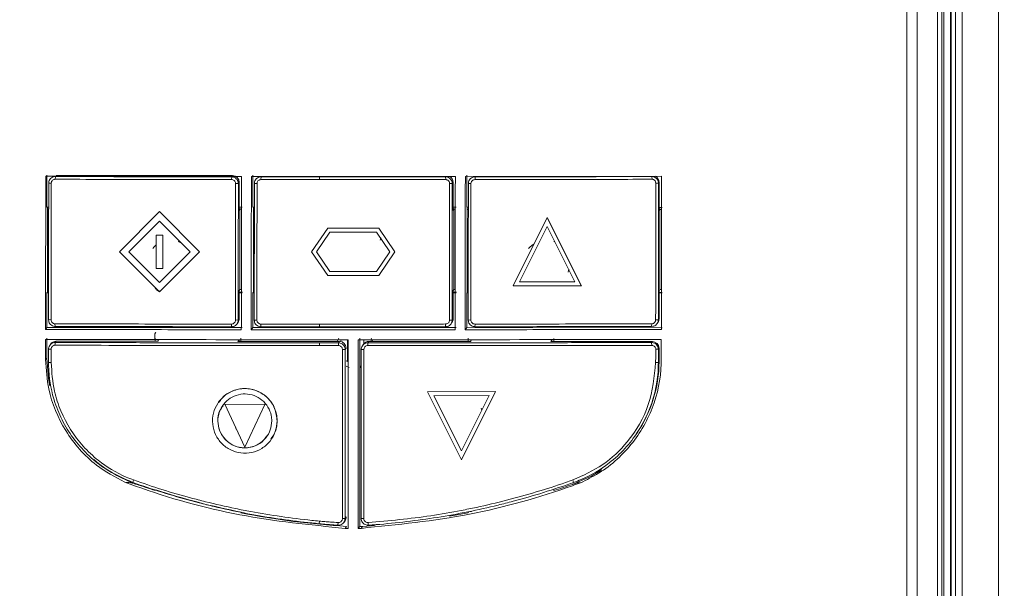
# Model space of a CAD drawing. Header units: millimetres. Extents: x 59 to 833, y 56 to 506.
# Tile 19 of 34: x 121 to 195, y 325 to 368. Entities that reach past the tile are written whole.
import ezdxf

# ---------------------------------------------------------------- set-up
doc = ezdxf.new("R2010")
doc.units = ezdxf.units.MM
doc.header["$LTSCALE"] = 2

msp = doc.modelspace()

# ---------------------------------------------------------------- linework, layer by layer
at = {"color": 7, "linetype": 'Continuous', "lineweight": 15}
for p, q in [((190.78, 306.547), (190.78, 467.402)), ((191.091, 307.052), (191.091, 467.237)), ((191.591, 467.265), (191.591, 307.079)), ((194.292, 307.079), (194.371, 467.265)), ((190.727, 418.61), (190.727, 306.745)), ((189.738, 307.331), (189.738, 418.072)), ((190.227, 306.863), (190.227, 418.084)), ((123.15, 353.968), (123.15, 356.367)), ((123.473, 355.772), (123.277, 355.761)), ((123.416, 356.119), (123.365, 356.044)), ((123.776, 356.26), (123.751, 356.056)), ((123.828, 356.336), (137.027, 356.332)), ((136.952, 356.034), (136.962, 356.227)), ((137.462, 355.737), (137.259, 355.747)), ((137.527, 355.832), (137.462, 355.737)), ((137.527, 355.832), (137.527, 353.732)), ((153.689, 356.263), (138.434, 356.264)), ((138.548, 356.363), (138.548, 353.963)), ((138.858, 355.746), (138.661, 355.736)), ((138.815, 356.115), (138.749, 356.02)), ((139.161, 356.236), (139.153, 356.032)), ((143.54, 356.234), (143.537, 356.03)), ((152.97, 356.034), (152.962, 356.236)), ((153.462, 355.736), (153.257, 355.746)), ((153.525, 355.827), (153.462, 355.736)), ((153.525, 355.827), (153.525, 353.728)), ((169.102, 356.282), (154.437, 356.263)), ((154.547, 353.959), (154.547, 356.358)), ((154.86, 355.746), (154.663, 355.737)), ((154.813, 356.11), (154.752, 356.021)), ((155.164, 356.238), (155.174, 356.034)), ((168.405, 356.056), (168.38, 356.26)), ((168.881, 355.76), (168.679, 355.771)), ((168.924, 355.823), (168.881, 355.76)), ((168.924, 355.823), (168.924, 353.723)), ((123.275, 353.968), (123.15, 353.968)), ((123.187, 353.968), (123.187, 347.61)), ((123.275, 353.847), (123.187, 353.841)), ((123.275, 353.817), (123.187, 353.817)), ((128.562, 350.64), (131.561, 353.638)), ((131.561, 353.638), (128.562, 350.64)), ((131.561, 353.638), (134.556, 350.631)), ((134.556, 350.631), (131.561, 353.638)), ((131.561, 353.638), (131.561, 353.638)), ((137.748, 353.964), (137.527, 353.964)), ((137.611, 353.854), (137.527, 353.854)), ((137.527, 353.732), (137.583, 353.813)), ((137.583, 353.813), (137.583, 347.815)), ((137.583, 353.813), (137.688, 353.813)), ((138.548, 353.963), (138.659, 353.963)), ((138.585, 353.963), (138.585, 347.605)), ((138.659, 353.842), (138.585, 353.836)), ((138.659, 353.813), (138.585, 353.813)), ((153.525, 353.959), (153.747, 353.959)), ((153.609, 353.849), (153.525, 353.849)), ((153.525, 353.728), (153.581, 353.809)), ((153.581, 353.809), (153.581, 347.81)), ((153.688, 353.809), (153.581, 353.809)), ((154.547, 353.959), (154.661, 353.959)), ((154.583, 353.959), (154.583, 347.601)), ((154.661, 353.838), (154.583, 353.832)), ((154.661, 353.808), (154.583, 353.808)), ((168.924, 353.955), (169.145, 353.955)), ((169.007, 353.845), (168.924, 353.845)), ((168.924, 353.723), (168.98, 353.804)), ((168.98, 353.804), (168.98, 347.806)), ((169.101, 353.804), (168.98, 353.804)), ((131.561, 352.93), (129.268, 350.639)), ((133.849, 350.631), (131.561, 352.93)), ((160.563, 353.187), (158.006, 348.078)), ((160.563, 353.187), (163.113, 348.086)), ((163.112, 348.086), (160.563, 353.187)), ((160.563, 353.187), (160.563, 353.187)), ((144.144, 352.401), (142.943, 350.625)), ((144.304, 352.101), (143.305, 350.625)), ((144.304, 352.101), (143.305, 350.625)), ((144.145, 352.402), (144.144, 352.401)), ((147.965, 352.401), (144.144, 352.401)), ((147.965, 352.402), (144.145, 352.402)), ((147.805, 352.101), (144.304, 352.101)), ((148.801, 350.625), (147.805, 352.101)), ((149.164, 350.625), (147.965, 352.402)), ((147.965, 352.402), (147.965, 352.401)), ((149.164, 350.625), (147.965, 352.401)), ((158.493, 348.38), (160.563, 352.516)), ((160.563, 352.515), (158.493, 348.379)), ((162.627, 348.386), (160.563, 352.515)), ((131.31, 351.886), (131.308, 349.384)), ((131.31, 351.887), (131.81, 351.886)), ((131.31, 351.887), (131.31, 351.886)), ((131.809, 351.886), (131.31, 351.886)), ((131.809, 351.886), (131.807, 349.383)), ((131.808, 349.383), (131.81, 351.886)), ((131.81, 351.886), (131.809, 351.886)), ((148.123, 351.669), (148.071, 351.514)), ((128.562, 350.64), (131.556, 347.632)), ((128.562, 350.64), (128.562, 350.64)), ((129.268, 350.639), (131.557, 348.34)), ((131.557, 348.34), (129.268, 350.639)), ((131.556, 347.632), (134.556, 350.631)), ((133.85, 350.632), (131.557, 348.34)), ((131.557, 348.34), (133.849, 350.631)), ((134.556, 350.631), (134.556, 350.631)), ((142.943, 350.625), (144.142, 348.848)), ((143.305, 350.625), (144.301, 349.148)), ((143.305, 350.625), (144.301, 349.148)), ((143.305, 350.625), (143.305, 350.625)), ((147.803, 349.148), (148.801, 350.625)), ((147.962, 348.848), (149.164, 350.625)), ((147.962, 348.848), (149.164, 350.625)), ((149.164, 350.625), (149.164, 350.625)), ((131.807, 349.383), (131.308, 349.384)), ((131.808, 349.383), (131.807, 349.383)), ((144.301, 349.148), (147.803, 349.148)), ((144.301, 349.148), (147.803, 349.148)), ((144.301, 349.148), (144.301, 349.148)), ((162.186, 349.321), (162.12, 349.11)), ((131.557, 348.34), (131.557, 348.34)), ((144.142, 348.848), (147.962, 348.848)), ((147.962, 348.848), (147.962, 348.848)), ((162.627, 348.386), (158.493, 348.379)), ((158.493, 348.38), (162.627, 348.386)), ((158.493, 348.38), (158.493, 348.379)), ((123.187, 347.61), (123.15, 347.569)), ((123.187, 347.819), (123.27, 347.819)), ((123.187, 347.61), (123.27, 347.61)), ((131.586, 347.659), (131.235, 347.895)), ((131.573, 347.646), (131.336, 347.795)), ((137.583, 347.815), (137.527, 347.733)), ((137.527, 347.733), (137.527, 345.634)), ((137.527, 347.606), (137.768, 347.605)), ((137.583, 347.815), (137.685, 347.815)), ((138.548, 347.565), (138.585, 347.605)), ((138.654, 347.814), (138.585, 347.814)), ((138.585, 347.605), (138.654, 347.605)), ((153.581, 347.81), (153.525, 347.729)), ((153.525, 347.729), (153.525, 345.629)), ((153.525, 347.601), (153.766, 347.601)), ((153.581, 347.81), (153.686, 347.81)), ((154.547, 347.56), (154.583, 347.601)), ((154.656, 347.81), (154.583, 347.81)), ((154.583, 347.601), (154.656, 347.601)), ((163.112, 348.086), (158.006, 348.078)), ((163.113, 348.086), (163.112, 348.086)), ((168.98, 347.806), (168.924, 347.725)), ((168.924, 347.725), (168.924, 345.625)), ((168.924, 347.597), (169.165, 347.597)), ((168.98, 347.806), (169.098, 347.806)), ((123.15, 344.97), (123.15, 347.569)), ((123.15, 347.569), (123.27, 347.569)), ((137.527, 347.565), (137.748, 347.565)), ((138.548, 347.565), (138.548, 344.965)), ((138.654, 347.565), (138.548, 347.565)), ((153.747, 347.56), (153.525, 347.56)), ((154.547, 344.961), (154.547, 347.56)), ((154.656, 347.56), (154.547, 347.56)), ((169.145, 347.556), (168.924, 347.556)), ((123.269, 345.551), (123.465, 345.557)), ((137.251, 345.532), (137.453, 345.527)), ((137.453, 345.527), (137.527, 345.634)), ((138.653, 345.526), (138.85, 345.531)), ((153.26, 345.531), (153.454, 345.526)), ((153.454, 345.526), (153.525, 345.629)), ((154.655, 345.527), (154.852, 345.532)), ((168.671, 345.556), (168.873, 345.551)), ((168.873, 345.551), (168.924, 345.625)), ((123.046, 344.829), (123.15, 344.97)), ((123.15, 344.97), (137.748, 344.965)), ((123.745, 345.246), (123.767, 345.05)), ((136.953, 345.027), (136.944, 345.223)), ((137.365, 345.244), (137.439, 345.351)), ((138.425, 344.799), (138.548, 344.965)), ((138.548, 344.965), (153.747, 344.961)), ((139.145, 345.221), (139.152, 345.025)), ((143.531, 345.023), (143.528, 345.219)), ((152.954, 345.025), (152.961, 345.231)), ((153.366, 345.242), (153.437, 345.346)), ((154.428, 344.801), (154.547, 344.961)), ((154.547, 344.961), (169.145, 344.957)), ((155.164, 345.223), (155.155, 345.027)), ((168.371, 345.049), (168.394, 345.245)), ((168.784, 345.267), (168.836, 345.342)), ((123.15, 344.17), (123.15, 342.686)), ((123.828, 343.938), (123.767, 343.849)), ((123.828, 343.938), (131.427, 343.936)), ((131.249, 344.167), (131.249, 343.936)), ((131.427, 343.936), (131.483, 344.017)), ((137.483, 344.015), (137.427, 343.934)), ((137.427, 343.934), (145.026, 343.932)), ((137.511, 343.934), (137.511, 344.056)), ((137.648, 343.934), (137.648, 344.166)), ((144.977, 344.164), (144.852, 343.932)), ((144.95, 343.822), (145.026, 343.932)), ((145.179, 344.076), (145.109, 343.925)), ((145.622, 342.423), (145.622, 344.076)), ((146.548, 344.163), (146.548, 341.957)), ((146.841, 344.075), (146.841, 343.751)), ((147.226, 343.931), (147.15, 343.822)), ((147.226, 343.931), (154.825, 343.929)), ((147.424, 343.931), (147.357, 344.075)), ((147.516, 343.931), (147.391, 344.163)), ((154.647, 344.161), (154.647, 343.929)), ((154.825, 343.929), (154.875, 344.002)), ((160.875, 344.001), (160.824, 343.928)), ((160.824, 343.928), (168.424, 343.925)), ((160.908, 343.928), (160.908, 344.049)), ((161.046, 343.928), (161.046, 344.159)), ((168.371, 343.849), (168.424, 343.925)), ((169.074, 344.076), (169.074, 343.168)), ((123.267, 343.35), (123.464, 343.354)), ((123.267, 342.347), (123.267, 343.35)), ((123.416, 343.722), (123.355, 343.633)), ((143.53, 343.822), (143.527, 343.618)), ((144.949, 343.621), (144.95, 343.822)), ((145.45, 343.322), (145.244, 343.326)), ((145.526, 343.432), (145.45, 343.322)), ((146.854, 343.326), (146.65, 343.322)), ((146.814, 343.715), (146.738, 343.605)), ((147.15, 343.822), (147.151, 343.624)), ((168.397, 343.634), (168.371, 343.849)), ((168.679, 343.353), (168.871, 343.349)), ((168.924, 343.425), (168.871, 343.349)), ((168.924, 343.425), (168.924, 342.424)), ((123.044, 342.569), (123.15, 342.686)), ((145.526, 342.488), (145.622, 342.423)), ((168.871, 342.347), (168.924, 342.424)), ((123.462, 342.351), (123.267, 342.347)), ((145.526, 342.069), (145.748, 341.978)), ((146.65, 342.099), (146.548, 341.957)), ((146.548, 341.957), (146.657, 341.99)), ((146.548, 341.957), (146.548, 330.088)), ((168.871, 342.347), (168.669, 342.351)), ((156.701, 340.175), (151.597, 340.171)), ((151.597, 340.17), (156.701, 340.175)), ((151.597, 340.171), (151.597, 340.17)), ((151.597, 340.17), (154.147, 335.07)), ((152.083, 339.871), (156.215, 339.874)), ((152.083, 339.871), (154.147, 335.741)), ((154.147, 335.742), (152.083, 339.871)), ((156.701, 340.175), (154.147, 335.071)), ((154.147, 335.07), (156.701, 340.175)), ((154.147, 335.741), (156.215, 339.874)), ((156.701, 340.175), (156.701, 340.175)), ((135.966, 339.365), (135.965, 339.365)), ((139.447, 339.222), (136.448, 339.225)), ((136.448, 339.225), (136.448, 339.224)), ((137.946, 336.022), (136.448, 339.224)), ((139.447, 339.222), (136.448, 339.224)), ((139.447, 339.222), (137.946, 336.022)), ((139.447, 339.222), (137.946, 336.022)), ((139.447, 339.222), (139.447, 339.222)), ((137.304, 337.36), (137.25, 337.466)), ((139.931, 336.607), (139.931, 336.607)), ((167.192, 336.955), (167.193, 336.957)), ((137.946, 336.022), (137.946, 336.022)), ((154.147, 335.071), (154.147, 335.07)), ((129.577, 333.377), (129.627, 333.567)), ((161.046, 332.769), (161.046, 332.881)), ((162.535, 333.377), (162.484, 333.568)), ((145.244, 330.68), (145.445, 330.682)), ((145.445, 330.682), (145.526, 330.799)), ((146.645, 330.682), (146.843, 330.68)), ((154.647, 331.187), (154.647, 331.112)), ((154.675, 331.152), (154.647, 331.112)), ((154.881, 331.239), (154.881, 331.194)), ((144.912, 330.201), (144.924, 330.381)), ((145.357, 330.398), (145.438, 330.516)), ((145.455, 329.949), (145.558, 330.098)), ((145.677, 329.938), (145.455, 329.949)), ((146.634, 329.949), (146.413, 329.938)), ((146.737, 330.098), (146.634, 329.949)), ((147.699, 330.162), (146.737, 330.098)), ((147.167, 330.378), (147.178, 330.197))]:
    msp.add_line(p, q, dxfattribs=at)
at = {"color": 8, "linetype": 'Continuous', "lineweight": 15}
for p, q in [((190.069, 307.15), (190.069, 417.932)), ((131.204, 344.347), (131.204, 344.066)), ((143.522, 330.491), (143.508, 330.31))]:
    msp.add_line(p, q, dxfattribs=at)
at = {"color": 7, "linetype": 'Continuous', "lineweight": 15, "flags": 128}
for points in [[(132.964, 351.401), (133.059, 351.364), (133.171, 351.313)], [(161.061, 351.393), (161.157, 351.356), (161.158, 351.356)], [(131.054, 350.878), (131.152, 350.985), (131.299, 351.116)], [(159.151, 350.87), (159.25, 350.977), (159.543, 351.214)], [(123.767, 343.849), (123.754, 343.747), (123.742, 343.645)], [(123.366, 340.619), (123.269, 341.149), (123.15, 342.686)], [(155.625, 338.93), (155.654, 338.863), (155.682, 338.791)], [(164.657, 334.332), (163.856, 333.855), (162.444, 333.237)], [(154.647, 331.112), (153.667, 330.926), (153.243, 330.85)]]:
    msp.add_lwpolyline(points, dxfattribs=at)
at = {"color": 7, "linetype": 'Continuous', "lineweight": 15}
for centre, radius, start, end in [((137.027, 355.832), 0.5, 0.00345, 89.98801), ((153.025, 355.827), 0.5, 0.00325, 61.98199), ((168.424, 355.823), 0.5, 0.0074, 66.59844), ((137.028, 345.634), 0.499, 325.43544, 0.02611), ((153.026, 345.629), 0.5, 325.45716, 0.00439), ((168.423, 345.625), 0.501, 325.49652, 359.96707), ((131.704, 344.347), 0.5, 145.45823, 180.00332), ((123.828, 343.438), 0.5, 89.98481, 145.45638), ((145.026, 343.432), 0.5, 0.00858, 89.98373), ((147.226, 343.432), 0.5, 89.97691, 145.45692), ((168.424, 343.425), 0.5, 0.00693, 89.98154), ((159.428, 342.423), 9.495, 325.46182, 0.00096), ((133.152, 342.689), 10.003, 229.46927, 250.73121), ((148.95, 387.877), 57.873, 250.73023, 252.18981), ((143.288, 388.129), 58.139, 287.78509, 289.23775), ((149.023, 388.049), 58.012, 252.18774, 258.7209), ((148.994, 388.005), 58.009, 258.72108, 266.60423), ((145.026, 330.799), 0.5, 325.46569, 359.99586), ((146.16, 339.885), 9.804, 272.26322, 273.37217)]:
    msp.add_arc(centre, radius, start, end, dxfattribs=at)
at = {"color": 8, "linetype": 'Continuous', "lineweight": 15}
msp.add_arc((155.005, 320.018), 11.198, 90.63552, 91.24085, dxfattribs=at)
at = {"color": 7, "linetype": 'Continuous', "lineweight": 15}
msp.add_ellipse((144.868, 338.219), major_axis=(41.7, 47.347), ratio=0.105485, start_param=4.629984, end_param=4.633198, dxfattribs=at)
for points, knots in [([(146.075, 255.012), (140.972, 255.001), (132.273, 254.983), (122.771, 255.09), (117.577, 254.997), (114.729, 255.235), (111.595, 256.49), (108.501, 259.339), (105.975, 263.156), (103.403, 267.411), (101.122, 271.28), (98.914, 274.607), (97.122, 277.604), (95.726, 280.843), (94.995, 284.321), (94.687, 287.887), (94.465, 305.403), (94.664, 336.841), (94.684, 395.435), (94.706, 438.895), (94.72, 467.241)], [0, 0, 0, 0, 0.061132, 0.104201, 0.113809, 0.123362, 0.138294, 0.153202, 0.173045, 0.192953, 0.212862, 0.226844, 0.240817, 0.254683, 0.268905, 0.283218, 0.297533, 0.478788, 0.660045, 1, 1, 1, 1]), ([(197.496, 467.241), (197.497, 453.39), (197.498, 424.617), (197.544, 380.914), (197.548, 336.133), (197.759, 305.093), (197.526, 287.796), (197.213, 284.273), (196.485, 280.836), (195.107, 277.634), (193.339, 274.669), (191.151, 271.363), (188.872, 267.514), (186.293, 263.267), (183.793, 259.44), (180.734, 256.556), (177.651, 255.28), (174.883, 255.009), (169.621, 255.08), (160.018, 254.99), (151.177, 255.004), (146.075, 255.012)], [0, 0, 0, 0, 0.166079, 0.344991, 0.523901, 0.70281, 0.716952, 0.731094, 0.745147, 0.758851, 0.772659, 0.786476, 0.806359, 0.82624, 0.846067, 0.86097, 0.875896, 0.884989, 0.894134, 0.938897, 1, 1, 1, 1]), ([(199.12, 467.268), (199.137, 447.913), (199.17, 410.666), (199.364, 355.44), (198.853, 317.735), (199.279, 296.104), (199.598, 290.564), (199.768, 285.027), (199.536, 279.518), (198.842, 274.754), (197.518, 270.85), (195.001, 266.594), (191.64, 261.083), (188.645, 256.677), (187.148, 254.475)], [0, 0, 0, 0, 0.269126, 0.517925, 0.766723, 0.792322, 0.818054, 0.843705, 0.869143, 0.894495, 0.910229, 0.926005, 0.963024, 1, 1, 1, 1]), ([(187.474, 308.107), (187.468, 315.214), (187.449, 336.696), (187.443, 372.546), (187.47, 401.269), (187.483, 415.63)], [0, 0, 0, 0, 0.1982192, 0.5991106, 1, 1, 1, 1]), ([(188.264, 415.583), (188.251, 401.228), (188.224, 372.516), (188.229, 336.582), (188.248, 315.012), (188.255, 307.81)], [0, 0, 0, 0, 0.399811, 0.799621, 1, 1, 1, 1]), ([(123.046, 344.829), (123.047, 346.739), (123.05, 350.557), (123.053, 354.375), (123.055, 356.285)], [0, 0, 0, 0, 0.499989, 1, 1, 1, 1]), ([(137.689, 356.264), (137.68, 356.264), (132.797, 356.27), (127.912, 356.272), (123.062, 356.285), (123.055, 356.285)], [0, 0, 0, 0, 0.001844, 0.99845, 1, 1, 1, 1]), ([(123.269, 345.551), (123.269, 345.75), (123.269, 346.742), (123.271, 348.528), (123.273, 351.733), (123.275, 354.144), (123.277, 355.761)], [0, 0, 0, 0, 0.058298, 0.291479, 0.524659, 1, 1, 1, 1]), ([(123.776, 356.26), (123.726, 356.256), (123.619, 356.247), (123.472, 356.168), (123.354, 356.045), (123.287, 355.902), (123.28, 355.803), (123.277, 355.761)], [0, 0, 0, 0, 0.193575, 0.408798, 0.623443, 0.837635, 1, 1, 1, 1]), ([(123.465, 345.557), (123.466, 347.464), (123.468, 350.87), (123.471, 354.274), (123.473, 355.772)], [0, 0, 0, 0, 0.559997, 1, 1, 1, 1]), ([(123.473, 355.772), (123.478, 355.813), (123.488, 355.896), (123.562, 355.99), (123.654, 356.046), (123.719, 356.053), (123.751, 356.056)], [0, 0, 0, 0, 0.279586, 0.559189, 0.779567, 1, 1, 1, 1]), ([(123.751, 356.056), (126.21, 356.051), (130.602, 356.041), (135.012, 356.036), (136.952, 356.034)], [0, 0, 0, 0, 0.559998, 1, 1, 1, 1]), ([(123.776, 356.26), (123.97, 356.26), (124.941, 356.258), (126.301, 356.255), (128.246, 356.251), (129.804, 356.248), (131.363, 356.245), (132.88, 356.243), (134.746, 356.24), (136.224, 356.239), (136.962, 356.238)], [0, 0, 0, 0, 0.04431, 0.22155, 0.31017, 0.487411, 0.57603, 0.66465, 0.832314, 1, 1, 1, 1]), ([(137.259, 355.747), (137.252, 355.79), (137.239, 355.877), (137.155, 355.971), (137.055, 356.025), (136.986, 356.031), (136.952, 356.034)], [0, 0, 0, 0, 0.279407, 0.558685, 0.779183, 1, 1, 1, 1]), ([(137.462, 355.737), (137.457, 355.788), (137.448, 355.894), (137.37, 356.042), (137.248, 356.159), (137.104, 356.227), (137.005, 356.235), (136.962, 356.238)], [0, 0, 0, 0, 0.1927338, 0.4064406, 0.6219091, 0.8374057, 1, 1, 1, 1]), ([(137.259, 355.747), (137.258, 354.589), (137.256, 352.683), (137.254, 350.028), (137.252, 347.78), (137.251, 346.282), (137.251, 345.532)], [0, 0, 0, 0, 0.339999, 0.56, 0.78, 1, 1, 1, 1]), ([(137.462, 355.737), (137.461, 355.551), (137.461, 354.621), (137.459, 352.455), (137.456, 349.238), (137.454, 346.764), (137.453, 345.527)], [0, 0, 0, 0, 0.0546733, 0.2733578, 0.6366663, 1, 1, 1, 1]), ([(137.689, 356.264), (137.688, 354.354), (137.686, 350.532), (137.685, 346.711), (137.684, 344.8)], [0, 0, 0, 0, 0.499995, 1, 1, 1, 1]), ([(138.425, 344.799), (138.426, 346.706), (138.429, 350.527), (138.433, 354.349), (138.434, 356.264)], [0, 0, 0, 0, 0.498813, 1, 1, 1, 1]), ([(138.653, 345.526), (138.653, 345.717), (138.654, 346.672), (138.655, 348.852), (138.657, 351.452), (138.659, 353.9), (138.66, 355.124), (138.661, 355.736)], [0, 0, 0, 0, 0.056114, 0.280575, 0.640275, 0.820136, 1, 1, 1, 1]), ([(139.161, 356.236), (139.111, 356.232), (139.005, 356.223), (138.858, 356.145), (138.74, 356.023), (138.672, 355.879), (138.664, 355.779), (138.661, 355.736)], [0, 0, 0, 0, 0.191571, 0.405496, 0.619783, 0.83445, 1, 1, 1, 1]), ([(138.85, 345.531), (138.85, 345.723), (138.85, 346.678), (138.853, 348.858), (138.855, 352.072), (138.857, 354.521), (138.859, 355.746)], [0, 0, 0, 0, 0.05609, 0.280445, 0.64021, 1, 1, 1, 1]), ([(139.153, 356.032), (139.12, 356.029), (139.052, 356.022), (138.963, 355.971), (138.896, 355.896), (138.863, 355.816), (138.86, 355.765), (138.859, 355.746)], [0, 0, 0, 0, 0.2218772, 0.4439403, 0.6623325, 0.8760429, 1, 1, 1, 1]), ([(139.153, 356.032), (139.349, 356.032), (139.935, 356.032), (140.912, 356.032), (142.178, 356.031), (143.053, 356.031), (143.537, 356.03)], [0, 0, 0, 0, 0.133724, 0.401172, 0.668621, 1, 1, 1, 1]), ([(139.161, 356.236), (139.357, 356.236), (139.943, 356.236), (140.92, 356.235), (142.184, 356.234), (143.057, 356.234), (143.54, 356.234)], [0, 0, 0, 0, 0.13387, 0.401614, 0.669356, 1, 1, 1, 1]), ([(143.537, 356.03), (143.732, 356.03), (144.708, 356.03), (146.768, 356.03), (149.717, 356.032), (151.886, 356.033), (152.97, 356.034)], [0, 0, 0, 0, 0.062046, 0.310233, 0.655069, 1, 1, 1, 1]), ([(143.54, 356.234), (143.735, 356.234), (144.711, 356.234), (146.467, 356.234), (148.72, 356.234), (150.886, 356.235), (152.27, 356.236), (152.962, 356.236)], [0, 0, 0, 0, 0.062114, 0.310574, 0.559034, 0.779504, 1, 1, 1, 1]), ([(153.462, 355.736), (153.458, 355.786), (153.449, 355.892), (153.371, 356.039), (153.249, 356.157), (153.105, 356.225), (153.006, 356.233), (152.962, 356.236)], [0, 0, 0, 0, 0.190766, 0.405503, 0.620036, 0.83444, 1, 1, 1, 1]), ([(153.257, 355.746), (153.254, 355.779), (153.248, 355.843), (153.198, 355.929), (153.125, 355.994), (153.045, 356.029), (152.991, 356.032), (152.97, 356.034)], [0, 0, 0, 0, 0.2147821, 0.4295651, 0.6437631, 0.857548, 1, 1, 1, 1]), ([(153.257, 355.746), (153.257, 355.551), (153.257, 354.575), (153.256, 352.386), (153.26, 349.176), (153.26, 346.746), (153.26, 345.531)], [0, 0, 0, 0, 0.057328, 0.286638, 0.643306, 1, 1, 1, 1]), ([(153.462, 355.736), (153.462, 355.541), (153.461, 354.565), (153.459, 352.376), (153.456, 349.168), (153.455, 346.74), (153.454, 345.526)], [0, 0, 0, 0, 0.057354, 0.286772, 0.643373, 1, 1, 1, 1]), ([(153.689, 356.263), (153.688, 354.348), (153.687, 350.527), (153.685, 346.706), (153.684, 344.8)], [0, 0, 0, 0, 0.501151, 1, 1, 1, 1]), ([(154.428, 344.801), (154.43, 346.707), (154.433, 350.528), (154.436, 354.349), (154.437, 356.263)], [0, 0, 0, 0, 0.4988686, 1, 1, 1, 1]), ([(154.655, 345.527), (154.655, 345.71), (154.656, 346.628), (154.657, 348.789), (154.66, 352.009), (154.662, 354.494), (154.663, 355.737)], [0, 0, 0, 0, 0.0538912, 0.269457, 0.6347148, 1, 1, 1, 1]), ([(155.164, 356.238), (155.113, 356.233), (155.006, 356.224), (154.859, 356.145), (154.742, 356.023), (154.674, 355.879), (154.666, 355.779), (154.663, 355.737)], [0, 0, 0, 0, 0.193444, 0.40644, 0.621143, 0.83722, 1, 1, 1, 1]), ([(154.852, 345.532), (154.853, 346.69), (154.854, 348.597), (154.856, 351.253), (154.858, 353.5), (154.86, 354.997), (154.86, 355.746)], [0, 0, 0, 0, 0.34, 0.559999, 0.78, 1, 1, 1, 1]), ([(155.174, 356.034), (155.13, 356.029), (155.042, 356.019), (154.939, 355.945), (154.874, 355.85), (154.865, 355.78), (154.86, 355.746)], [0, 0, 0, 0, 0.280349, 0.559672, 0.779774, 1, 1, 1, 1]), ([(155.164, 356.238), (155.359, 356.238), (156.335, 356.239), (157.702, 356.24), (159.652, 356.243), (161.212, 356.245), (162.77, 356.248), (164.29, 356.251), (166.161, 356.255), (167.641, 356.258), (168.38, 356.26)], [0, 0, 0, 0, 0.044214, 0.221073, 0.309502, 0.486362, 0.57479, 0.663218, 0.831597, 1, 1, 1, 1]), ([(155.174, 356.034), (157.649, 356.037), (162.069, 356.042), (166.469, 356.051), (168.405, 356.056)], [0, 0, 0, 0, 0.559989, 1, 1, 1, 1]), ([(168.881, 355.76), (168.876, 355.812), (168.867, 355.919), (168.788, 356.066), (168.665, 356.182), (168.522, 356.249), (168.423, 356.257), (168.38, 356.26)], [0, 0, 0, 0, 0.196006, 0.408939, 0.622236, 0.836503, 1, 1, 1, 1]), ([(168.679, 355.771), (168.674, 355.812), (168.665, 355.895), (168.592, 355.988), (168.502, 356.045), (168.438, 356.052), (168.405, 356.056)], [0, 0, 0, 0, 0.279742, 0.559224, 0.779527, 1, 1, 1, 1]), ([(168.679, 355.771), (168.677, 353.865), (168.674, 350.461), (168.672, 347.055), (168.671, 345.556)], [0, 0, 0, 0, 0.560002, 1, 1, 1, 1]), ([(168.881, 355.76), (168.881, 355.56), (168.88, 354.555), (168.878, 352.747), (168.876, 350.342), (168.874, 347.943), (168.873, 346.348), (168.873, 345.551)], [0, 0, 0, 0, 0.059058, 0.295287, 0.531515, 0.765753, 1, 1, 1, 1]), ([(169.102, 356.282), (169.101, 354.37), (169.099, 350.554), (169.098, 346.737), (169.097, 344.832)], [0, 0, 0, 0, 0.500879, 1, 1, 1, 1]), ([(123.269, 345.551), (123.273, 345.5), (123.283, 345.393), (123.361, 345.245), (123.483, 345.128), (123.626, 345.061), (123.725, 345.053), (123.767, 345.05)], [0, 0, 0, 0, 0.1959141, 0.4075644, 0.6217589, 0.8379854, 1, 1, 1, 1]), ([(123.465, 345.557), (123.469, 345.513), (123.479, 345.426), (123.551, 345.325), (123.643, 345.26), (123.711, 345.25), (123.745, 345.246)], [0, 0, 0, 0, 0.280298, 0.559521, 0.779503, 1, 1, 1, 1]), ([(136.944, 345.223), (136.989, 345.229), (137.08, 345.241), (137.18, 345.324), (137.24, 345.426), (137.247, 345.497), (137.251, 345.532)], [0, 0, 0, 0, 0.279646, 0.559265, 0.779595, 1, 1, 1, 1]), ([(136.953, 345.027), (137.002, 345.031), (137.106, 345.04), (137.252, 345.115), (137.371, 345.236), (137.442, 345.381), (137.45, 345.482), (137.453, 345.527)], [0, 0, 0, 0, 0.184519, 0.399041, 0.613472, 0.828005, 1, 1, 1, 1]), ([(138.653, 345.526), (138.657, 345.477), (138.666, 345.371), (138.743, 345.224), (138.865, 345.105), (139.009, 345.037), (139.109, 345.029), (139.152, 345.025)], [0, 0, 0, 0, 0.189391, 0.403706, 0.618611, 0.833744, 1, 1, 1, 1]), ([(139.145, 345.222), (139.113, 345.225), (139.049, 345.232), (138.964, 345.281), (138.897, 345.355), (138.857, 345.443), (138.852, 345.504), (138.85, 345.531)], [0, 0, 0, 0, 0.2024, 0.404694, 0.611156, 0.828139, 1, 1, 1, 1]), ([(152.954, 345.025), (153.004, 345.03), (153.11, 345.039), (153.257, 345.117), (153.375, 345.24), (153.443, 345.384), (153.451, 345.483), (153.454, 345.526)], [0, 0, 0, 0, 0.191245, 0.405908, 0.620709, 0.835524, 1, 1, 1, 1]), ([(152.961, 345.232), (152.995, 345.235), (153.063, 345.242), (153.153, 345.295), (153.221, 345.372), (153.255, 345.455), (153.259, 345.51), (153.26, 345.531)], [0, 0, 0, 0, 0.216988, 0.433752, 0.652332, 0.863849, 1, 1, 1, 1]), ([(154.655, 345.527), (154.659, 345.479), (154.668, 345.375), (154.742, 345.229), (154.863, 345.109), (155.008, 345.039), (155.11, 345.031), (155.155, 345.027)], [0, 0, 0, 0, 0.183575, 0.398046, 0.612335, 0.826742, 1, 1, 1, 1]), ([(155.164, 345.223), (155.118, 345.229), (155.027, 345.24), (154.925, 345.322), (154.863, 345.424), (154.856, 345.496), (154.852, 345.532)], [0, 0, 0, 0, 0.279727, 0.559355, 0.779693, 1, 1, 1, 1]), ([(168.371, 345.049), (168.423, 345.054), (168.531, 345.064), (168.68, 345.144), (168.797, 345.269), (168.863, 345.413), (168.87, 345.51), (168.873, 345.551)], [0, 0, 0, 0, 0.19794, 0.412005, 0.629616, 0.845892, 1, 1, 1, 1]), ([(168.394, 345.245), (168.437, 345.253), (168.522, 345.268), (168.611, 345.355), (168.662, 345.454), (168.668, 345.522), (168.671, 345.556)], [0, 0, 0, 0, 0.279725, 0.558609, 0.778867, 1, 1, 1, 1]), ([(137.684, 344.8), (135.238, 344.803), (130.346, 344.809), (125.479, 344.823), (123.046, 344.829)], [0, 0, 0, 0, 0.500152, 1, 1, 1, 1]), ([(136.944, 345.223), (134.475, 345.226), (130.066, 345.231), (125.676, 345.241), (123.745, 345.246)], [0, 0, 0, 0, 0.559991, 1, 1, 1, 1]), ([(136.953, 345.027), (136.769, 345.028), (135.848, 345.028), (134.559, 345.03), (132.718, 345.032), (131.247, 345.035), (129.409, 345.038), (127.939, 345.04), (126.387, 345.044), (125.119, 345.046), (124.218, 345.049), (123.767, 345.05)], [0, 0, 0, 0, 0.041811, 0.209059, 0.292682, 0.45993, 0.543552, 0.7108, 0.794423, 0.897209, 1, 1, 1, 1]), ([(153.684, 344.8), (151.141, 344.798), (146.055, 344.794), (140.968, 344.798), (138.425, 344.799)], [0, 0, 0, 0, 0.49997, 1, 1, 1, 1]), ([(143.528, 345.219), (143.344, 345.219), (142.423, 345.219), (140.961, 345.22), (139.685, 345.221), (139.145, 345.222)], [0, 0, 0, 0, 0.126109, 0.630555, 1, 1, 1, 1]), ([(143.531, 345.023), (143.347, 345.023), (142.425, 345.024), (140.966, 345.024), (139.69, 345.025), (139.152, 345.025)], [0, 0, 0, 0, 0.126236, 0.631181, 1, 1, 1, 1]), ([(152.961, 345.232), (152.767, 345.231), (151.799, 345.23), (149.744, 345.227), (146.793, 345.221), (144.617, 345.22), (143.528, 345.219)], [0, 0, 0, 0, 0.061592, 0.307964, 0.653931, 1, 1, 1, 1]), ([(152.954, 345.025), (152.76, 345.025), (151.792, 345.025), (150.05, 345.024), (147.102, 345.023), (144.929, 345.023), (143.531, 345.023)], [0, 0, 0, 0, 0.061655, 0.308279, 0.554903, 1, 1, 1, 1]), ([(169.097, 344.832), (166.659, 344.825), (161.781, 344.811), (156.88, 344.804), (154.428, 344.801)], [0, 0, 0, 0, 0.499787, 1, 1, 1, 1]), ([(168.371, 345.049), (168.325, 345.049), (168.233, 345.049), (167.956, 345.048), (166.988, 345.046), (165.695, 345.043), (163.846, 345.039), (162.365, 345.037), (160.514, 345.034), (159.031, 345.031), (157.52, 345.03), (156.352, 345.028), (155.554, 345.027), (155.155, 345.027)], [0, 0, 0, 0, 0.010505, 0.021009, 0.063026, 0.231098, 0.315132, 0.483203, 0.567237, 0.735308, 0.819342, 0.909669, 1, 1, 1, 1]), ([(168.394, 345.245), (165.93, 345.24), (161.529, 345.23), (157.109, 345.225), (155.164, 345.223)], [0, 0, 0, 0, 0.559996, 1, 1, 1, 1]), ([(123.044, 342.569), (123.044, 342.939), (123.044, 343.442), (123.045, 343.945), (123.045, 344.079)], [0, 0, 0, 0, 0.7350694, 1, 1, 1, 1]), ([(123.045, 344.079), (126.811, 344.072), (134.336, 344.059), (141.903, 344.056), (145.682, 344.055)], [0, 0, 0, 0, 0.500554, 1, 1, 1, 1]), ([(145.682, 344.055), (145.681, 341.697), (145.679, 336.992), (145.678, 332.286), (145.677, 329.938)], [0, 0, 0, 0, 0.501011, 1, 1, 1, 1]), ([(146.413, 329.938), (146.414, 332.286), (146.418, 336.992), (146.421, 341.697), (146.423, 344.055)], [0, 0, 0, 0, 0.498993, 1, 1, 1, 1]), ([(146.423, 344.055), (150.209, 344.056), (157.78, 344.057), (165.309, 344.069), (169.074, 344.076)], [0, 0, 0, 0, 0.499998, 1, 1, 1, 1]), ([(123.767, 343.849), (123.716, 343.844), (123.609, 343.835), (123.462, 343.757), (123.345, 343.634), (123.278, 343.49), (123.27, 343.392), (123.267, 343.35)], [0, 0, 0, 0, 0.193985, 0.409249, 0.624343, 0.838914, 1, 1, 1, 1]), ([(123.464, 343.354), (123.463, 343.254), (123.463, 343.053), (123.462, 342.718), (123.462, 342.485), (123.462, 342.351)], [0, 0, 0, 0, 0.300396, 0.600792, 1, 1, 1, 1]), ([(123.742, 343.644), (123.711, 343.641), (123.65, 343.634), (123.567, 343.586), (123.504, 343.515), (123.469, 343.433), (123.465, 343.378), (123.464, 343.354)], [0, 0, 0, 0, 0.207092, 0.413656, 0.628767, 0.840583, 1, 1, 1, 1]), ([(123.742, 343.644), (123.934, 343.644), (124.892, 343.642), (128.922, 343.634), (135.324, 343.622), (140.97, 343.619), (143.527, 343.618)], [0, 0, 0, 0, 0.02919, 0.145952, 0.613129, 1, 1, 1, 1]), ([(123.767, 343.849), (123.958, 343.848), (124.917, 343.846), (126.644, 343.842), (129.717, 343.836), (132.796, 343.831), (135.879, 343.828), (138.193, 343.825), (140.743, 343.823), (142.523, 343.823), (143.53, 343.822)], [0, 0, 0, 0, 0.029221, 0.146102, 0.262985, 0.496763, 0.613646, 0.730529, 0.847411, 1, 1, 1, 1]), ([(143.527, 343.618), (143.72, 343.618), (144.053, 343.619), (144.527, 343.62), (144.808, 343.62), (144.949, 343.62)], [0, 0, 0, 0, 0.406431, 0.703214, 1, 1, 1, 1]), ([(143.53, 343.822), (143.723, 343.822), (144.056, 343.822), (144.529, 343.822), (144.81, 343.822), (144.95, 343.822)], [0, 0, 0, 0, 0.40686, 0.703428, 1, 1, 1, 1]), ([(144.949, 343.62), (144.982, 343.617), (145.049, 343.61), (145.137, 343.56), (145.203, 343.485), (145.238, 343.402), (145.242, 343.348), (145.243, 343.326)], [0, 0, 0, 0, 0.215666, 0.431276, 0.647249, 0.857795, 1, 1, 1, 1]), ([(145.45, 343.322), (145.446, 343.372), (145.436, 343.478), (145.359, 343.626), (145.236, 343.744), (145.092, 343.811), (144.993, 343.819), (144.95, 343.822)], [0, 0, 0, 0, 0.192154, 0.406944, 0.621499, 0.83617, 1, 1, 1, 1]), ([(145.243, 343.326), (145.243, 343.133), (145.244, 342.17), (145.243, 339.58), (145.244, 335.558), (145.244, 332.306), (145.244, 330.68)], [0, 0, 0, 0, 0.045738, 0.228691, 0.614322, 1, 1, 1, 1]), ([(145.45, 343.322), (145.45, 343.129), (145.449, 342.165), (145.449, 340.816), (145.448, 339.273), (145.447, 337.731), (145.447, 336.189), (145.446, 334.371), (145.446, 332.664), (145.445, 331.342), (145.445, 330.682)], [0, 0, 0, 0, 0.045759, 0.228792, 0.320309, 0.411826, 0.594862, 0.686378, 0.843187, 1, 1, 1, 1]), ([(146.645, 330.682), (146.645, 330.874), (146.646, 331.838), (146.646, 333.188), (146.646, 334.73), (146.647, 336.272), (146.647, 337.814), (146.648, 339.631), (146.649, 341.339), (146.65, 342.661), (146.65, 343.322)], [0, 0, 0, 0, 0.045746, 0.228737, 0.320231, 0.411724, 0.594714, 0.686209, 0.843103, 1, 1, 1, 1]), ([(147.15, 343.822), (147.1, 343.818), (146.994, 343.808), (146.847, 343.731), (146.729, 343.608), (146.661, 343.464), (146.654, 343.365), (146.65, 343.322)], [0, 0, 0, 0, 0.19144, 0.406045, 0.620698, 0.835414, 1, 1, 1, 1]), ([(146.843, 330.68), (146.845, 333.041), (146.848, 337.257), (146.852, 341.471), (146.854, 343.326)], [0, 0, 0, 0, 0.5599964, 1, 1, 1, 1]), ([(147.151, 343.624), (147.108, 343.618), (147.02, 343.607), (146.922, 343.527), (146.864, 343.429), (146.857, 343.36), (146.854, 343.326)], [0, 0, 0, 0, 0.27951, 0.559304, 0.779761, 1, 1, 1, 1]), ([(147.15, 343.822), (147.354, 343.822), (148.371, 343.822), (151.014, 343.823), (154.267, 343.825), (157.516, 343.829), (159.951, 343.832), (162.384, 343.836), (165.192, 343.841), (167.186, 343.846), (168.371, 343.849)], [0, 0, 0, 0, 0.028681, 0.143407, 0.372874, 0.4876, 0.602326, 0.717051, 0.831777, 1, 1, 1, 1]), ([(147.151, 343.624), (147.355, 343.624), (148.372, 343.624), (151.015, 343.624), (154.268, 343.623), (157.518, 343.623), (159.953, 343.623), (162.386, 343.625), (165.202, 343.628), (167.204, 343.632), (168.397, 343.634)], [0, 0, 0, 0, 0.028649, 0.143246, 0.372454, 0.487051, 0.601648, 0.716245, 0.830842, 1, 1, 1, 1]), ([(169.074, 343.168), (169.081, 343.004), (169.137, 341.716), (168.736, 339.276), (167.091, 336.251), (164.996, 334.315), (163.504, 333.581), (163.041, 333.353)], [0, 0, 0, 0, 0.040207, 0.3159915, 0.5916957, 0.8730872, 1, 1, 1, 1]), ([(168.871, 343.349), (168.867, 343.401), (168.857, 343.509), (168.777, 343.656), (168.654, 343.773), (168.51, 343.839), (168.413, 343.846), (168.371, 343.849)], [0, 0, 0, 0, 0.1977116, 0.4115723, 0.6253433, 0.8398735, 1, 1, 1, 1]), ([(168.397, 343.634), (168.438, 343.629), (168.52, 343.618), (168.613, 343.544), (168.669, 343.451), (168.675, 343.386), (168.679, 343.353)], [0, 0, 0, 0, 0.279741, 0.559179, 0.779801, 1, 1, 1, 1]), ([(168.669, 342.351), (168.671, 342.538), (168.675, 342.872), (168.678, 343.206), (168.679, 343.353)], [0, 0, 0, 0, 0.560006, 1, 1, 1, 1]), ([(168.871, 343.349), (168.871, 343.248), (168.871, 343.046), (168.871, 342.712), (168.871, 342.479), (168.871, 342.347)], [0, 0, 0, 0, 0.302552, 0.605085, 1, 1, 1, 1]), ([(128.966, 333.393), (128.235, 333.788), (126.489, 334.733), (124.42, 337.138), (123.211, 339.967), (123.091, 341.831), (123.044, 342.569)], [0, 0, 0, 0, 0.215842, 0.515889, 0.808374, 1, 1, 1, 1]), ([(123.267, 342.347), (123.271, 342.146), (123.29, 341.133), (123.597, 339.601), (124.536, 337.381), (125.857, 335.67), (127.701, 334.196), (128.882, 333.681), (129.577, 333.377)], [0, 0, 0, 0, 0.051715, 0.260192, 0.395714, 0.669697, 0.805529, 1, 1, 1, 1]), ([(129.627, 333.567), (129.439, 333.639), (128.496, 333.998), (127.173, 334.803), (125.442, 336.423), (124.318, 338.216), (123.591, 340.39), (123.51, 341.629), (123.462, 342.351)], [0, 0, 0, 0, 0.052856, 0.265983, 0.401473, 0.6754, 0.811069, 1, 1, 1, 1]), ([(168.669, 342.351), (168.562, 341.28), (168.348, 339.138), (166.791, 336.521), (164.79, 334.6), (163.253, 333.912), (162.484, 333.568)], [0, 0, 0, 0, 0.279687, 0.559472, 0.779725, 1, 1, 1, 1]), ([(162.535, 333.377), (162.723, 333.449), (163.673, 333.808), (165.017, 334.614), (166.397, 335.887), (167.373, 337.147), (168.377, 339.019), (168.836, 340.828), (168.866, 342.119), (168.871, 342.347)], [0, 0, 0, 0, 0.051919, 0.261194, 0.397349, 0.533273, 0.668742, 0.941579, 1, 1, 1, 1]), ([(140.362, 337.982), (140.334, 337.71), (140.279, 337.165), (139.861, 336.437), (139.244, 335.893), (138.476, 335.58), (137.654, 335.538), (136.86, 335.778), (136.19, 336.257), (135.722, 336.941), (135.497, 337.739), (135.557, 338.562), (135.884, 339.325), (136.439, 339.933), (137.172, 340.319), (137.985, 340.45), (138.797, 340.292), (139.518, 339.883), (140.051, 339.254), (140.324, 338.583), (140.351, 338.149), (140.362, 337.982)], [0, 0, 0, 0, 0.0538651, 0.1076854, 0.1620101, 0.2145043, 0.2695675, 0.3221141, 0.376546, 0.430101, 0.4837467, 0.5381198, 0.5906655, 0.6457079, 0.6981472, 0.7525818, 0.8059691, 0.8596124, 0.9139849, 0.9668544, 1, 1, 1, 1]), ([(140.362, 337.983), (140.325, 338.3), (140.25, 338.932), (139.695, 339.739), (138.896, 340.272), (137.943, 340.469), (137.009, 340.265), (136.309, 339.858), (136.076, 339.463), (136.004, 339.34)], [0, 0, 0, 0, 0.155541, 0.31024, 0.464879, 0.620246, 0.775611, 0.930156, 1, 1, 1, 1]), ([(139.962, 337.983), (139.939, 337.755), (139.893, 337.301), (139.544, 336.693), (139.03, 336.239), (138.388, 335.978), (137.703, 335.943), (137.04, 336.144), (136.481, 336.543), (136.09, 337.114), (135.902, 337.78), (135.953, 338.467), (136.225, 339.103), (136.688, 339.61), (137.301, 339.933), (137.979, 340.042), (138.657, 339.91), (139.258, 339.568), (139.702, 339.044), (139.93, 338.484), (139.953, 338.122), (139.962, 337.983)], [0, 0, 0, 0, 0.053863, 0.10768, 0.162003, 0.214496, 0.269563, 0.322115, 0.376548, 0.430099, 0.483739, 0.538113, 0.590664, 0.645712, 0.698152, 0.752583, 0.805967, 0.859611, 0.913988, 0.96686, 1, 1, 1, 1]), ([(139.571, 336.856), (139.509, 336.752), (139.313, 336.42), (138.726, 336.082), (137.949, 335.912), (137.156, 336.076), (136.484, 336.52), (136.037, 337.197), (135.885, 337.981), (135.993, 338.673), (136.238, 339), (136.325, 339.116)], [0, 0, 0, 0, 0.057236, 0.182058, 0.306872, 0.431472, 0.556767, 0.682064, 0.806695, 0.931532, 1, 1, 1, 1]), ([(139.893, 336.633), (139.998, 336.769), (140.297, 337.16), (140.336, 337.658), (140.362, 337.983)], [0, 0, 0, 0, 0.349567, 1, 1, 1, 1]), ([(129.851, 333.246), (129.845, 333.248), (129.83, 333.253), (129.805, 333.262), (129.746, 333.28), (129.625, 333.314), (129.372, 333.368), (129.17, 333.386), (129.026, 333.391), (128.966, 333.393)], [0, 0, 0, 0, 0.002935, 0.006756, 0.013883, 0.045025, 0.167943, 0.657488, 1, 1, 1, 1]), ([(145.455, 329.949), (142.814, 330.211), (137.475, 330.742), (132.028, 332.283), (129.229, 333.298), (128.966, 333.393)], [0, 0, 0, 0, 0.469995, 0.950113, 1, 1, 1, 1]), ([(129.577, 333.377), (129.758, 333.314), (130.661, 332.994), (132.305, 332.464), (134.153, 331.947), (136.017, 331.487), (137.52, 331.163), (139.393, 330.82), (141.26, 330.53), (142.758, 330.374), (143.507, 330.296)], [0, 0, 0, 0, 0.0402683, 0.2013745, 0.3624804, 0.44302, 0.6041268, 0.6846673, 0.8421999, 1, 1, 1, 1]), ([(143.522, 330.491), (143.331, 330.509), (142.374, 330.6), (140.657, 330.815), (138.76, 331.128), (136.875, 331.498), (135.376, 331.84), (133.541, 332.317), (131.74, 332.838), (130.332, 333.324), (129.627, 333.567)], [0, 0, 0, 0, 0.040367, 0.201868, 0.363368, 0.444105, 0.605605, 0.686341, 0.843041, 1, 1, 1, 1]), ([(163.041, 333.353), (162.843, 333.282), (160.144, 332.309), (154.731, 330.761), (149.352, 330.221), (146.634, 329.949)], [0, 0, 0, 0, 0.037647, 0.513707, 1, 1, 1, 1]), ([(162.484, 333.568), (162.303, 333.505), (161.396, 333.185), (159.747, 332.655), (157.521, 332.033), (155.646, 331.591), (153.757, 331.206), (151.069, 330.732), (148.733, 330.52), (147.167, 330.378)], [0, 0, 0, 0, 0.036827, 0.184167, 0.331507, 0.478848, 0.552506, 0.699847, 1, 1, 1, 1]), ([(147.179, 330.183), (147.371, 330.196), (148.334, 330.265), (150.062, 330.437), (152.355, 330.756), (154.632, 331.168), (156.513, 331.587), (158.399, 332.068), (160.291, 332.608), (161.786, 333.121), (162.535, 333.377)], [0, 0, 0, 0, 0.036735, 0.183707, 0.330679, 0.477651, 0.624623, 0.698096, 0.848911, 1, 1, 1, 1]), ([(163.041, 333.353), (162.975, 333.355), (162.897, 333.356), (162.664, 333.304), (162.581, 333.281), (162.545, 333.27), (162.51, 333.259), (162.485, 333.251), (162.469, 333.245), (162.454, 333.24), (162.447, 333.238), (162.444, 333.237)], [0, 0, 0, 0, 0.7893899, 0.9270028, 0.9513607, 0.9757488, 0.9879648, 0.9920609, 0.9961805, 0.9986785, 1, 1, 1, 1]), ([(144.911, 330.183), (144.96, 330.184), (145.066, 330.186), (145.218, 330.252), (145.344, 330.365), (145.429, 330.515), (145.44, 330.626), (145.445, 330.682)], [0, 0, 0, 0, 0.179473, 0.385328, 0.591197, 0.797071, 1, 1, 1, 1]), ([(144.924, 330.381), (144.957, 330.382), (145.025, 330.384), (145.119, 330.43), (145.191, 330.501), (145.236, 330.589), (145.242, 330.652), (145.244, 330.68)], [0, 0, 0, 0, 0.206123, 0.412283, 0.618178, 0.824087, 1, 1, 1, 1]), ([(146.645, 330.682), (146.649, 330.633), (146.658, 330.528), (146.734, 330.382), (146.856, 330.263), (147.011, 330.188), (147.123, 330.184), (147.179, 330.183)], [0, 0, 0, 0, 0.17837, 0.384223, 0.590074, 0.795905, 1, 1, 1, 1]), ([(146.843, 330.68), (146.85, 330.634), (146.862, 330.541), (146.95, 330.44), (147.057, 330.382), (147.13, 330.379), (147.167, 330.378)], [0, 0, 0, 0, 0.279535, 0.559073, 0.77952, 1, 1, 1, 1]), ([(143.507, 330.296), (143.697, 330.279), (144.026, 330.249), (144.494, 330.212), (144.772, 330.193), (144.911, 330.183)], [0, 0, 0, 0, 0.406095, 0.703042, 1, 1, 1, 1]), ([(144.924, 330.381), (144.733, 330.394), (144.404, 330.417), (143.937, 330.454), (143.661, 330.478), (143.522, 330.491)], [0, 0, 0, 0, 0.407076, 0.703527, 1, 1, 1, 1])]:
    msp.add_open_spline(points, degree=3, knots=knots, dxfattribs=at)

doc.saveas('drawing.dxf')
